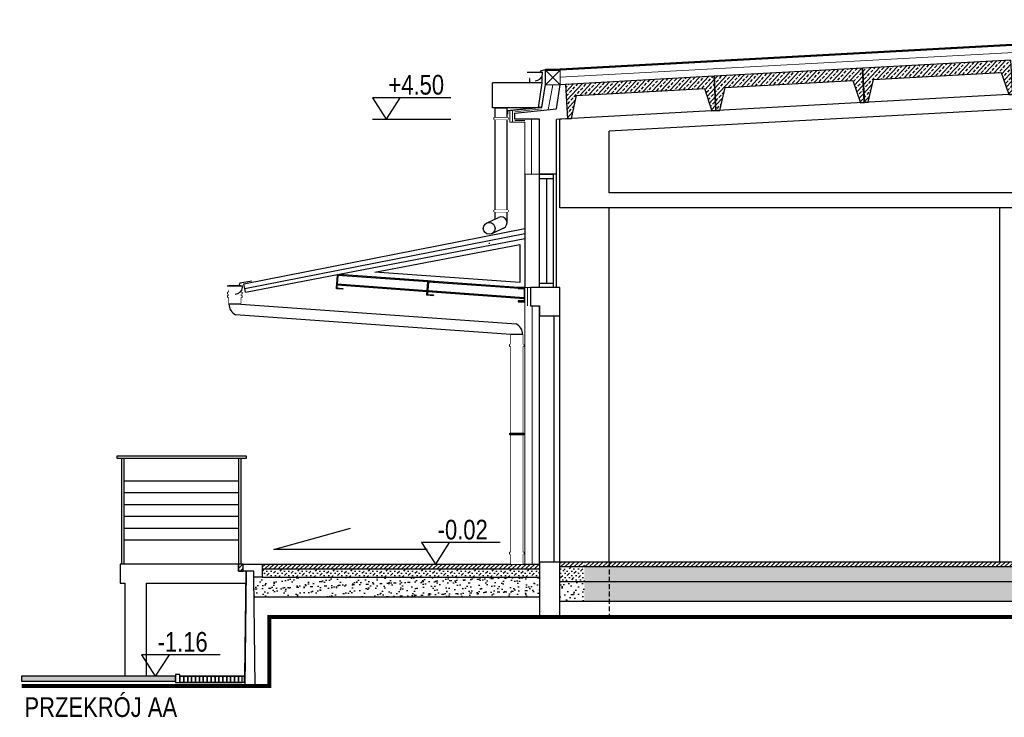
# Model space of a CAD drawing. Header units: millimetres. Extents: x 31144 to 89436, y 19352 to 26645.
# Tile 11 of 16: x 61534 to 62534, y 25890 to 26599. Entities that reach past the tile are written whole.
import ezdxf

# ---------------------------------------------------------------- set-up
doc = ezdxf.new("R2010")
doc.units = ezdxf.units.MM
doc.header["$MEASUREMENT"] = 0
for name, pattern in [('DASHED', [0.75, 0.5, -0.25]), ('DASHEDX2', [38.1, 25.4, -12.7]), ('Kreska', [3, 1.5, -1.5])]:
    doc.linetypes.add(name, pattern=pattern)
for name, color, linetype in [('_HSA_HATCH_WYPEŁNIENIA_PRZEGRÓD', 205, 'Continuous'), ('_HSA_IZOLACJE', 181, 'Continuous'), ('_HSA_KOTY', 252, 'Continuous'), ('_HSA_OPIS', 43, 'Continuous'), ('_HSA_PRZERYWANE', 153, 'DASHEDX2'), ('_HSA_STOLARKA_ZEWNĘTRZNA', 132, 'Continuous'), ('_HSA_WIDOKOWE', 1, 'Continuous'), ('_HSA_WIDOKOWE_CIENKIE', 8, 'Continuous'), ('_HSA_ŚCIANY_CIENKIE', 2, 'Continuous'), ('_HSA_ŚCIANY_KONSTRUKCYJNE', 3, 'Continuous'), ('_HSA_ŚCIANY_MUROWANE', 4, 'Continuous')]:
    doc.layers.add(name, color=color, linetype=linetype)
doc.layers.add('_HSA_IZOLACJA_TERMICZNA', color=2, linetype='Continuous', lineweight=5)
doc.layers.add('A-sciany', color=254, linetype='Continuous', lineweight=30)
doc.layers.add('_HSA_POMOC', color=120, linetype='Continuous', plot=False)
doc.styles.add('ARIAL', font='arial.ttf')
doc.styles.add('ARIAL_100', font='Arial.ttf', dxfattribs={"width": 0.8, "height": 20})
doc.linetypes.add('BATTING', pattern='A,0.00254,-2.54,[134,ltypeshp.shx,S=2.54,R=0,X=-2.54,Y=0],-5.08,[134,ltypeshp.shx,S=2.54,R=180,X=2.54,Y=0],-2.54', length=10.16254)
pattern_1 = [(45, (-4435.392, 20825.3568), (2.24506403, 6.73519209), [3.175, -3.175, 0, -3.175, 0, -3.175])]
pattern_2 = [(43.827, (0, 0), (-4.39727, 4.5811), []), (43.827, (4.489, -0.092), (-4.39727, 4.5811), [3.175, -1.5875])]

# ---------------------------------------------------------------- blocks, each defined once
blk = doc.blocks.new('*U8455')
for points in [[(-6, 0), (6, 0), (6, -18.7), (-6, -18.7)], [(-7, -8.7), (7, -8.7), (7, -6.7), (-7, -6.7)], [(-7, -12), (7, -12), (7, -10), (-7, -10)]]:
    blk.add_lwpolyline(points, close=True)
blk.add_wipeout([(-6, 0), (6, 0), (6, -18.7), (-6, -18.7)])
blk.add_wipeout([(-7, -6.7), (7, -6.7), (7, -8.7), (-7, -8.7)])
blk.add_wipeout([(-7, -10), (7, -10), (7, -12), (-7, -12)])
blk = doc.blocks.new('*U8465')
at = {"layer": '_HSA_HATCH_WYPEŁNIENIA_PRZEGRÓD', "ltscale": 10, "transparency": 33554687}
h = blk.add_hatch(dxfattribs=at)
h.set_pattern_fill('ANSI33', color=252, angle=-1.173)
h.set_pattern_definition(pattern_2)
h.paths.add_polyline_path([(10.5, 23), (140.5, 23), (147, 0), (151, 0), (151, 35), (0, 35), (0, 0), (4, 0), (10.5, 23)], is_closed=False)
at = {"color": 252, "ltscale": 10}
blk.add_lwpolyline([(4, 0), (10.5, 23), (140.5, 23), (147, 0), (151, 0), (151, 35), (0, 35), (0, 0), (4, 0)], dxfattribs=at)
blk = doc.blocks.new('*U8466')
at = {"layer": '_HSA_HATCH_WYPEŁNIENIA_PRZEGRÓD', "ltscale": 10, "transparency": 33554687}
h = blk.add_hatch(dxfattribs=at)
h.set_pattern_fill('ANSI33', color=252, angle=-1.173)
h.set_pattern_definition(pattern_2)
h.paths.add_polyline_path([(10.5, 23), (140.5, 23), (147, 0), (151, 0), (151, 35), (0, 35), (0, 0), (4, 0), (10.5, 23)], is_closed=False)
at = {"color": 252, "ltscale": 10}
blk.add_lwpolyline([(4, 0), (10.5, 23), (140.5, 23), (147, 0), (151, 0), (151, 35), (0, 35), (0, 0), (4, 0)], dxfattribs=at)
blk = doc.blocks.new('*U8467')
at = {"layer": '_HSA_HATCH_WYPEŁNIENIA_PRZEGRÓD', "ltscale": 10, "transparency": 33554687}
h = blk.add_hatch(dxfattribs=at)
h.set_pattern_fill('ANSI33', color=252, angle=-1.173)
h.set_pattern_definition(pattern_2)
h.paths.add_polyline_path([(10.5, 23), (140.5, 23), (147, 0), (151, 0), (151, 35), (0, 35), (0, 0), (4, 0), (10.5, 23)], is_closed=False)
at = {"color": 252, "ltscale": 10}
blk.add_lwpolyline([(4, 0), (10.5, 23), (140.5, 23), (147, 0), (151, 0), (151, 35), (0, 35), (0, 0), (4, 0)], dxfattribs=at)
blk = doc.blocks.new('*U8468')
at = {"layer": '_HSA_IZOLACJE', "color": 252, "linetype": 'Kreska', "ltscale": 5, "const_width": 1}
blk.add_lwpolyline([(0, 0.5), (913.3, 0.5)], dxfattribs=at)
at = {"layer": '_HSA_IZOLACJE', "color": 252}
for points in [[(0, 1), (913.3, 1)], [(0, 0), (913.3, 0)]]:
    blk.add_lwpolyline(points, dxfattribs=at)
blk = doc.blocks.new('*U8470')
at = {"layer": '_HSA_IZOLACJE', "color": 252, "linetype": 'Kreska', "ltscale": 5, "const_width": 1}
blk.add_lwpolyline([(0, 0.5), (15.1, 0.5)], dxfattribs=at)
at = {"layer": '_HSA_IZOLACJE', "color": 252}
for points in [[(0, 1), (15.1, 1)], [(0, 0), (15.1, 0)]]:
    blk.add_lwpolyline(points, dxfattribs=at)
blk = doc.blocks.new('A$C0ff530e9')
at = {"color": 252}
blk.add_wipeout([(15.8, 0), (15.7, 0), (15.6, 0), (15.6, -0.1), (15.5, -0.1), (15.5, -0.1), (15.5, -0.1), (15.4, -0.1), (15.4, -0.1), (15.4, -0.1), (15.4, -0.2), (15.3, -0.2), (15.3, -0.2), (15.3, -0.2), (15.2, -0.3), (15.2, -0.3), (15.2, -0.3), (15.2, -0.3), (15.2, -0.4), (15.1, -0.4), (15.1, -0.4), (15.1, -0.4), (15.1, -0.5), (15.1, -0.5), (15.1, -0.5), (15.1, -0.5), (15.1, -0.5), (15.1, -0.5), (15, -0.6), (15, -0.6), (15, -0.7), (15, -0.7), (15, -0.8), (15, -0.8), (14.9, -1.8), (14.9, -2), (14.9, -2.4), (14.8, -2.5), (14.8, -2.7), (14.7, -2.9), (14.7, -3.1), (14.6, -3.3), (14.5, -3.5), (14.5, -3.8), (14.4, -4), (14.3, -4.2), (14.2, -4.4), (14.1, -4.6), (14, -4.8), (13.8, -5), (13.6, -5.3), (13.4, -5.6), (13.2, -5.8), (13, -6.1), (12.8, -6.3), (12.5, -6.6), (12.1, -6.9), (11.9, -7.1), (11.5, -7.3), (11.3, -7.5), (11, -7.6), (10.7, -7.8), (10.3, -7.9), (9.9, -8.1), (9.4, -8.2), (9, -8.3), (8.8, -8.4), (8.4, -8.4), (8, -8.5), (7.7, -8.5), (7.5, -8.5), (7.5, -8.5), (7.1, -8.5), (6.8, -8.5), (6.5, -8.4), (6.3, -8.4), (6, -8.4), (5.6, -8.3), (5.4, -8.2), (5.2, -8.2), (5, -8.1), (4.7, -8), (4.5, -7.9), (4.2, -7.7), (3.9, -7.6), (3.6, -7.4), (3.4, -7.3), (3.1, -7.1), (2.8, -6.9), (2.6, -6.7), (2.5, -6.6), (2.2, -6.4), (2.1, -6.2), (1.9, -6), (1.8, -5.9), (1.6, -5.7), (1.5, -5.5), (1.3, -5.3), (1.2, -5.1), (1, -4.8), (0.9, -4.6), (0.7, -4.2), (0.5, -3.9), (0.4, -3.7), (0.3, -3.3), (0.3, -3.1), (0.2, -2.9), (0.1, -2.6), (0.1, -2.5), (0.1, -2.2), (0, -2.1), (0, -1.8), (0, -1.7), (0, -1.7), (0, -0.5), (0, -0.3), (0, -0.2), (0, -0.1), (0, -0.1), (0, 0), (0, 0)], dxfattribs=at)
blk.add_line((15.8, 0), (0, 0), dxfattribs=at)
blk.add_lwpolyline([(7.5, -8.5, -0.380516), (0, -1.8), (0, 0)], format="xyb", dxfattribs=at)
blk = doc.blocks.new('KOTA')
for p in [(-28, 43.4), (28, 43.4)]:
    blk.add_line(p, (0, 0))
blk.add_lwpolyline([(131.6, 43.4), (-28, 43.4)])
at = {"style": 'ARIAL', "width": 0.8}
blk.add_attdef('0000', (4.6, 49.9), '', height=40, dxfattribs=at)
blk = doc.blocks.new('*U8472')
for points in [[(-6, 0), (6, 0), (6, -233.2), (-6, -233.2)], [(-7, -12), (7, -12), (7, -10), (-7, -10)], [(-7, -223.2), (7, -223.2), (7, -221.2), (-7, -221.2)]]:
    blk.add_lwpolyline(points, close=True)
blk.add_wipeout([(-6, 0), (6, 0), (6, -233.2), (-6, -233.2)])
for points in [[(-7, -10), (7, -10), (7, -12), (-7, -12)], [(-7, -100), (7, -100), (7, -102), (-7, -102)], [(-7, -221.2), (7, -221.2), (7, -223.2), (-7, -223.2)]]:
    blk.add_wipeout(points)
blk.add_lwpolyline([(-7, -102), (7, -102), (7, -100), (-7, -100)], close=True)
blk = doc.blocks.new('A$C2e3f5ed8')
blk.add_wipeout([(12, 0), (0, 0), (-279.8, 20.2), (-280.4, 20.5), (-281.1, 20.9), (-281.6, 21.3), (-282.1, 21.7), (-282.5, 21.9), (-282.7, 22.2), (-283, 22.4), (-283.4, 22.9), (-283.8, 23.2), (-284, 23.5), (-284.2, 23.8), (-284.4, 24), (-284.6, 24.3), (-284.8, 24.6), (-284.9, 24.8), (-285.1, 25.2), (-285.3, 25.6), (-285.5, 25.9), (-285.7, 26.3), (-285.9, 26.8), (-286, 27.2), (-286.1, 27.5), (-286.1, 27.5), (-286.2, 27.8), (-286.2, 28), (-286.3, 28.3), (-286.3, 28.3), (-286.4, 28.7), (-286.5, 29), (-286.5, 29.3), (-286.5, 29.5), (-286.6, 29.7), (-286.6, 30), (-286.6, 30.3), (-286.6, 30.6), (-286.6, 30.8), (-286.6, 31), (-274.6, 31), (5.2, 10.8), (5.7, 10.6), (6, 10.4), (6.7, 9.9), (6.7, 9.9), (7.3, 9.5), (7.6, 9.3), (7.6, 9.3), (7.8, 9.2), (8, 9), (8.2, 8.8), (8.3, 8.7), (8.4, 8.5), (8.6, 8.4), (8.7, 8.2), (8.9, 8.1), (9.1, 7.9), (9.2, 7.7), (9.5, 7.4), (9.7, 7.1), (9.9, 6.8), (10, 6.6), (10.2, 6.4), (10.3, 6.2), (10.4, 5.9), (10.5, 5.7), (10.6, 5.6), (10.8, 5.3), (10.9, 5.1), (10.9, 4.9), (11, 4.8), (11.1, 4.5), (11.2, 4.3), (11.4, 3.7), (11.5, 3.4), (11.6, 3.2), (11.7, 2.9), (11.7, 2.7), (11.8, 2.3), (11.9, 1.9), (11.9, 1.5), (11.9, 1.3), (12, 1.1), (12, 0.8), (12, 0.6), (12, 0.4), (12, 0.2)])
for p, q in [((-274.6, 31), (-286.6, 31)), ((-274.6, 31), (5.2, 10.8)), ((0, 0), (-279.8, 20.2)), ((12, 0), (0, 0))]:
    blk.add_line(p, q)
for centre, start, end in [((-274.6, 31), 180, 244.4548), ((0, 0), 0, 64.4548)]:
    blk.add_arc(centre, 12, start, end)
blk = doc.blocks.new('*U8473')
at = {"layer": '_HSA_POMOC'}
for p, q in [((-12.6, -137.6), (-11.6, -137.6)), ((-12.1, -137.1), (-12.1, -138.1))]:
    blk.add_line(p, q, dxfattribs=at)
blk.add_wipeout([(-6, 0), (6, 0), (6, -116.9), (6, -117.3), (5.9, -117.7), (5.9, -118.1), (5.8, -118.5), (5.7, -118.9), (5.5, -119.3), (5.3, -119.8), (5.1, -120.1), (4.9, -120.4), (4.6, -120.8), (4.4, -121), (4, -121.4), (3.7, -121.6), (3.4, -121.9), (3.1, -122.1), (2.7, -122.3), (2.6, -122.4), (-9.5, -128), (-9.8, -128.2), (-10.3, -128.3), (-10.7, -128.5), (-11.2, -128.5), (-11.6, -128.6), (-12.1, -128.6), (-12.6, -128.6), (-13, -128.6), (-13.6, -128.4), (-13.9, -128.3), (-14.2, -128.2), (-14.7, -128), (-14.9, -127.9), (-15.2, -127.7), (-15.6, -127.5), (-15.8, -127.3), (-16.1, -127.1), (-16.3, -126.9), (-16.6, -126.6), (-16.8, -126.3), (-17.1, -126), (-17.3, -125.6), (-17.4, -125.3), (-17.6, -125), (-17.7, -124.7), (-17.8, -124.4), (-17.9, -124.1), (-18, -123.7), (-18.1, -123.4), (-18.1, -123), (-18.1, -122.6), (-18.1, -122.4), (-18.1, -122), (-18, -121.6), (-18, -121.3), (-17.8, -120.9), (-17.7, -120.6), (-17.6, -120.2), (-17.5, -120), (-17.3, -119.6), (-17, -119.2), (-16.9, -119), (-16.6, -118.7), (-16.4, -118.5), (-16.1, -118.2), (-16, -118), (-15.8, -117.9), (-15.5, -117.7), (-15.2, -117.5), (-15.1, -117.4), (-14.9, -117.3), (-14.9, -117.3), (-6, -113.1)])
for p, q in [((-6, 0), (6, 0)), ((6, -116.9), (6, 0)), ((-6, -113.1), (-6, 0)), ((-14.7, -117.2), (-2.6, -111.5)), ((2.6, -122.4), (-9.5, -128))]:
    blk.add_line(p, q)
for points in [[(-7, -10), (7, -10), (7, -12), (-7, -12)], [(-7, -103.9), (7, -103.9), (7, -105.9), (-7, -105.9)]]:
    blk.add_lwpolyline(points, close=True)
blk.add_circle((-12.1, -122.6), 6)
blk.add_arc((0, -116.9), 6, 295.1878, 115.1878)
for points in [[(-7, -12), (-7, -10), (7, -10), (7, -12)], [(-7, -105.9), (-7, -103.9), (7, -103.9), (7, -105.9)]]:
    blk.add_wipeout(points)

msp = doc.modelspace()

# ---------------------------------------------------------------- hatches: boundary and pattern name
at = {"layer": '_HSA_HATCH_WYPEŁNIENIA_PRZEGRÓD'}
h = msp.add_hatch(dxfattribs=at)
h.set_pattern_fill('ANSI31', color=252, style=0)
h.set_pattern_definition([(45, (-4435.392, 20825.3568), (-2.24506403, 2.24506403), [])])
h.paths.add_polyline_path([(61760.9, 26045.5), (61756.1, 26045.5), (61756.1, 26038.4), (61760.9, 26038.4)])
h = msp.add_hatch(dxfattribs=at)
h.set_pattern_fill('ANSI31', color=252, style=0)
h.set_pattern_definition([(45, (29961.9707, 14231.9506), (-2.24506403, 2.24506403), [])])
h.paths.add_polyline_path([(62062.1, 26045.5), (61780.2, 26045.5), (61780.2, 26040.5), (62062.1, 26040.5)])
h = msp.add_hatch(dxfattribs=at)
h.set_pattern_fill('ANSI31', color=252, style=0)
h.set_pattern_definition([(45, (62094.7676, 26044.8277), (-2.2451, 2.2451), [])])
h.paths.add_polyline_path([(62107.8, 26047.5), (62082.8, 26047.5), (62082.8, 26042.5), (62107.8, 26042.5)])
h = msp.add_hatch(dxfattribs=at)
h.set_pattern_fill('ANSI31', color=252, style=0)
h.set_pattern_definition([(45, (32700.7983, 14231.9506), (-2.24506403, 2.24506403), [])])
h.paths.add_polyline_path([(63907.7, 26047.5), (62107.8, 26047.5), (62107.8, 26042.5), (63907.7, 26042.5)])
h = msp.add_hatch(dxfattribs=at)
h.set_pattern_fill('MUDST', color=252, scale=0.5, angle=45, style=0)
h.set_pattern_definition(pattern_1)
h.paths.add_polyline_path([(62062.1, 26040.5), (61780.2, 26040.5), (61780.2, 26032.2), (62062.1, 26032.2)])
h = msp.add_hatch(dxfattribs=at)
h.set_pattern_fill('MUDST', color=252, scale=0.5, angle=45, style=0)
h.set_pattern_definition(pattern_1)
h.paths.add_polyline_path([(62107.8, 26042.5), (62082.8, 26042.5), (62082.8, 26027.5), (62107.8, 26027.5)])
h = msp.add_hatch(dxfattribs=at)
h.set_pattern_fill('MUDST', color=252, scale=0.5, angle=45, style=0)
h.set_pattern_definition(pattern_1)
h.paths.add_polyline_path([(63907.7, 26042.5), (62107.8, 26042.5), (62107.8, 26027.5), (63907.7, 26027.5)])
h = msp.add_hatch(dxfattribs=at)
h.set_pattern_fill('AR-SAND', color=252, scale=0.2, angle=45, style=0)
h.set_pattern_definition([(82.5, (29961.971, 14231.9506), (-7.147627, 6.6950698), [0, -7.7216, 0, -8.636, 0, -8.255]), (52.5, (29961.971, 14231.95), (-3.7802186, 16.494657), [0, -4.1656, 0, -6.9596, 0, -2.667]), (12.5, (29957.552, 14227.532), (11.1659965, 11.2066462), [0, -2.54, 0, -9.144, 0, -11.938]), (2.5, (29957.552, 14227.532), (7.645622, 13.9510156), [0, -1.27, 0, -5.9944, 0, -6.858])])
h.paths.add_polyline_path([(62062.1, 26032.2), (61780.2, 26032.2), (61771.9, 26032.2), (61772.2, 26012.2), (62062.1, 26012.2)])
h = msp.add_hatch(dxfattribs=at)
h.set_pattern_fill('AR-SAND', color=252, scale=0.2, angle=45, style=0)
h.set_pattern_definition([(82.5, (62099.0305, 26019.043), (-7.1476, 6.695), [0, -7.7216, 0, -8.636, 0, -8.255]), (52.5, (62099.03, 26019.043), (-3.78, 16.495), [0, -4.1656, 0, -6.9596, 0, -2.667]), (12.5, (62094.612, 26014.625), (11.166, 11.2066), [0, -2.54, 0, -9.144, 0, -11.938]), (2.5, (62094.612, 26014.625), (7.646, 13.951), [0, -1.27, 0, -5.9944, 0, -6.858])])
h.paths.add_polyline_path([(62107.8, 26027.5), (62082.8, 26027.5), (62082.8, 26007.5), (62107.8, 26007.5)])
h = msp.add_hatch(dxfattribs=at)
h.set_pattern_fill('AR-SAND', color=252, scale=0.2, angle=45, style=0)
h.set_pattern_definition([(82.5, (32700.798, 14231.9506), (-7.147627, 6.6950698), [0, -7.7216, 0, -8.636, 0, -8.255]), (52.5, (32700.798, 14231.95), (-3.7802186, 16.494657), [0, -4.1656, 0, -6.9596, 0, -2.667]), (12.5, (32696.38, 14227.532), (11.1659965, 11.2066462), [0, -2.54, 0, -9.144, 0, -11.938]), (2.5, (32696.38, 14227.532), (7.645622, 13.9510156), [0, -1.27, 0, -5.9944, 0, -6.858])])
h.paths.add_polyline_path([(63907.7, 26027.5), (62107.8, 26027.5), (62107.8, 26007.5), (63907.7, 26007.5)])
at = {"layer": '_HSA_WIDOKOWE', "ltscale": 10}
h = msp.add_hatch(color=252, dxfattribs=at)
h.dxf.hatch_style = 1
h.paths.add_polyline_path([(61692.3, 25926.5), (61692.3, 25931.5), (61535.9, 25931.5), (61535.9, 25926.5), (61692.3, 25926.5)], is_closed=False)

# ---------------------------------------------------------------- linework, layer by layer
at = {"layer": '_HSA_IZOLACJA_TERMICZNA', "color": 252, "ltscale": 0.06}
for p, q in [((62079, 26547.3), (62995.3, 26597.5)), ((62068.2, 26547.3), (62083.2, 26532.5)), ((62068.2, 26532.5), (62083.2, 26547.3)), ((62064.4, 26509.5), (62068.2, 26532.8)), ((62032.1, 26506), (62064.4, 26509.5)), ((62032.1, 26494.5), (62032.1, 26506)), ((62047.1, 26494.5), (62032.1, 26494.5)), ((62047.1, 26441.5), (62047.1, 26494.5)), ((62062.1, 26441.5), (62047.1, 26441.5)), ((62047.1, 26326.5), (62052.8, 26326.5)), ((62047.1, 26326.5), (62047.1, 26045.5))]:
    msp.add_line(p, q, dxfattribs=at)
at = {"layer": '_HSA_IZOLACJA_TERMICZNA', "color": 252, "linetype": 'BATTING', "ltscale": 0.06}
for p, q in [((62082.9, 26540), (62995.3, 26590)), ((62070.8, 26507.1), (62075.6, 26532.5)), ((62034.6, 26494.5), (62034.6, 26506.3)), ((62037.1, 26505), (62064.1, 26507.9)), ((62047.1, 26496), (62037.1, 26496)), ((62054.1, 26441.5), (62054.1, 26497.5)), ((62050, 26307.8), (62050, 26326.5)), ((62054.6, 26307.8), (62054.6, 26045.5))]:
    msp.add_line(p, q, dxfattribs=at)
at = {"layer": '_HSA_IZOLACJA_TERMICZNA', "color": 252}
msp.add_lwpolyline([(62068.2, 26532.5), (62083.2, 26532.5), (62083.2, 26547.3), (62068.2, 26547.3)], close=True, dxfattribs=at)
at = {"layer": '_HSA_KOTY', "color": 252}
msp.add_line((61892.3, 26497.5), (61972.1, 26497.5), dxfattribs=at)
at = {"layer": '_HSA_OPIS', "color": 252}
msp.add_lwpolyline([(61948, 26060.3), (61792, 26060.3), (61870, 26081.8)], dxfattribs=at)
at = {"layer": '_HSA_PRZERYWANE', "color": 252, "const_width": 4}
msp.add_lwpolyline([(61535.9, 25921.6), (61787.6, 25921.6), (61787.6, 25991.6), (64048.9, 25991.6)], dxfattribs=at)
at = {"layer": '_HSA_STOLARKA_ZEWNĘTRZNA', "color": 252}
msp.add_line((62069.1, 26437), (62069.1, 26330.9), dxfattribs=at)
for points in [[(62062.1, 26441.5), (62076.1, 26441.5), (62076.1, 26326.5), (62062.1, 26326.5)], [(62076.1, 26437), (62062.1, 26437), (62062.1, 26441.5), (62076.1, 26441.5)], [(62076.1, 26326.5), (62062.1, 26326.5), (62062.1, 26330.9), (62076.1, 26330.9)]]:
    msp.add_lwpolyline(points, close=True, dxfattribs=at)
at = {"layer": '_HSA_WIDOKOWE', "color": 252, "ltscale": 10}
for p, q in [((62047.1, 26441.5), (62047.1, 26326.5)), ((62079.4, 26326.5), (62079.4, 26441.5)), ((62132.8, 26047.5), (62132.8, 26407.5)), ((61894.9, 26342), (62042.1, 26370.3)), ((62042.1, 26370.3), (62042.1, 26331.4)), ((61948.6, 26332.1), (61857.3, 26338.7)), ((61948.7, 26333.1), (61863.4, 26339.2)), ((62042.1, 26331.4), (61894.9, 26342)), ((61947.9, 26322.1), (61856.5, 26328.7)), ((61948, 26323.1), (61856.6, 26329.7)), ((62046.6, 26325), (61949.2, 26332)), ((62040.5, 26326.5), (61955.3, 26332.6)), ((62046.6, 26315), (61948.4, 26322.1)), ((62046.6, 26316), (61948.5, 26323.1)), ((62082.8, 26047.5), (62082.8, 26297.5)), ((61692.3, 25931.5), (61692.3, 25925.5)), ((61762.3, 25931.5), (61696.7, 25931.5))]:
    msp.add_line(p, q, dxfattribs=at)
for points in [[(62083.2, 26547.5), (62068, 26547.5), (62068, 26532.6), (62064.2, 26509.6), (62029.5, 26505.9), (62029.5, 26502.6), (62030.2, 26505.2)], [(62083.2, 26547.5), (62068, 26547.5), (62062.7, 26546.1), (62064.5, 26543.2)]]:
    msp.add_lwpolyline(points, dxfattribs=at)
at = {"layer": '_HSA_WIDOKOWE', "color": 252, "linetype": 'DASHED', "ltscale": 10}
msp.add_lwpolyline([(62132.8, 26047.5), (62132.8, 25991.6)], dxfattribs=at)
at = {"layer": '_HSA_WIDOKOWE', "color": 252, "ltscale": 10}
for points in [[(61692.3, 25925.1), (61696.7, 25925.1), (61696.7, 25933.4), (61692.3, 25933.4)], [(61535.9, 25926.5), (61692.3, 25926.5), (61692.3, 25931.5), (61535.9, 25931.5)], [(61696.7, 25931.5), (61762.3, 25931.5), (61762.3, 25925.1), (61696.7, 25925.1)], [(61696.7, 25925.1), (61700.7, 25925.1), (61700.7, 25931.5), (61696.7, 25931.5)], [(61700.7, 25925.1), (61704.6, 25925.1), (61704.6, 25931.5), (61700.7, 25931.5)], [(61704.6, 25925.1), (61708.6, 25925.1), (61708.6, 25931.5), (61704.6, 25931.5)], [(61708.6, 25925.1), (61712.6, 25925.1), (61712.6, 25931.5), (61708.6, 25931.5)], [(61712.6, 25925.1), (61716.5, 25925.1), (61716.5, 25931.5), (61712.6, 25931.5)], [(61716.5, 25925.1), (61720.5, 25925.1), (61720.5, 25931.5), (61716.5, 25931.5)], [(61720.5, 25925.1), (61724.4, 25925.1), (61724.4, 25931.5), (61720.5, 25931.5)], [(61724.4, 25925.1), (61728.4, 25925.1), (61728.4, 25931.5), (61724.4, 25931.5)], [(61728.4, 25925.1), (61732.4, 25925.1), (61732.4, 25931.5), (61728.4, 25931.5)], [(61732.4, 25925.1), (61736.3, 25925.1), (61736.3, 25931.5), (61732.4, 25931.5)], [(61736.3, 25925.1), (61740.3, 25925.1), (61740.3, 25931.5), (61736.3, 25931.5)], [(61740.3, 25925.1), (61744.3, 25925.1), (61744.3, 25931.5), (61740.3, 25931.5)], [(61744.3, 25925.1), (61748.2, 25925.1), (61748.2, 25931.5), (61744.3, 25931.5)], [(61748.2, 25925.1), (61752.2, 25925.1), (61752.2, 25931.5), (61748.2, 25931.5)], [(61752.2, 25925.1), (61756.1, 25925.1), (61756.1, 25931.5), (61752.2, 25931.5)], [(61756.1, 25925.1), (61760.1, 25925.1), (61760.1, 25931.5), (61756.1, 25931.5)], [(61762.3, 25931.5), (61762.3, 25931.5), (61762.3, 25925.6), (61762.3, 25925.6)]]:
    msp.add_lwpolyline(points, close=True, dxfattribs=at)
at = {"layer": '_HSA_WIDOKOWE_CIENKIE', "color": 252, "ltscale": 10}
for p, q in [((62995.3, 26547.5), (62082.8, 26497.5)), ((62051.9, 26541), (62051.9, 26534.3)), ((62064.4, 26542), (62064.4, 26534.3)), ((62995.3, 26532.4), (62132.8, 26485.2)), ((62082.8, 26407.5), (62082.8, 26497.5)), ((62132.8, 26422.5), (62132.8, 26485.2)), ((63857.7, 26422.5), (62132.8, 26422.5)), ((63907.7, 26407.5), (62082.8, 26407.5)), ((62530, 26047.5), (62530, 26407.5))]:
    msp.add_line(p, q, dxfattribs=at)
at = {"layer": '_HSA_WIDOKOWE_CIENKIE', "color": 252}
for p, q in [((61637.7, 26045.5), (61637.7, 26152.7)), ((61639.7, 26152.7), (61639.7, 26045.5)), ((61756.5, 26045.5), (61756.5, 26152.7)), ((61758.5, 26152.7), (61758.5, 26045.5)), ((61756.5, 26129.7), (61640, 26129.7)), ((61756.5, 26117.7), (61640, 26117.7)), ((61756.5, 26105.7), (61640, 26105.7)), ((61756.5, 26093.7), (61640, 26093.7)), ((61756.5, 26081.7), (61640, 26081.7)), ((61756.5, 26069.7), (61640, 26069.7)), ((61760.9, 26045.5), (61635.9, 26045.5)), ((61635.9, 26045.5), (61635.9, 26026)), ((61635.9, 26026), (61640.9, 26026)), ((61640.9, 26026), (61640.9, 25931.5)), ((61662.6, 26026), (61763.9, 26026)), ((61662.6, 25931.5), (61662.6, 26026))]:
    msp.add_line(p, q, dxfattribs=at)
msp.add_lwpolyline([(61632.9, 26155.5), (61763.9, 26155.5), (61763.9, 26152.7), (61632.9, 26152.7)], close=True, dxfattribs=at)
at = {"layer": '_HSA_ŚCIANY_CIENKIE', "color": 252}
for p, q in [((61863.4, 26339.2), (61856.8, 26339.7)), ((61955.3, 26332.6), (61948.7, 26333.1)), ((61760.9, 26045.5), (61780.2, 26045.5)), ((61780.2, 26045.5), (62062.1, 26045.5)), ((61780.2, 26045.5), (61780.2, 26032.2)), ((63907.7, 26047.5), (62082.8, 26047.5)), ((61771.9, 26038.4), (61756.1, 26038.4)), ((61763.6, 26038.4), (61762.3, 25931.5)), ((61764, 26038.4), (61762.7, 25921.6)), ((61771.9, 26032.2), (61771.9, 26038.4)), ((61780.2, 26040.5), (62062.1, 26040.5)), ((63907.7, 26042.5), (62082.8, 26042.5)), ((61780.2, 26032.2), (61771.9, 26032.2)), ((61773.3, 25921.6), (61771.9, 26032.2)), ((61780.2, 26032.2), (62062.1, 26032.2)), ((63907.7, 26027.5), (62082.8, 26027.5)), ((61772.2, 26012.2), (62062.1, 26012.2)), ((63907.7, 26007.5), (62082.8, 26007.5))]:
    msp.add_line(p, q, dxfattribs=at)
for points in [[(61856.7, 26338.9), (61857.3, 26338.8), (61856.3, 26326), (61855.8, 26326)], [(61856.8, 26339.7), (61863.4, 26339.2), (61863.3, 26338.4), (61856.7, 26338.9)], [(61855.8, 26326), (61862.4, 26325.6), (61862.3, 26324.7), (61855.7, 26325.2)], [(61948.6, 26332.2), (61949.2, 26332.2), (61948.2, 26319.4), (61947.7, 26319.4)], [(61948.7, 26333.1), (61955.3, 26332.6), (61955.2, 26331.8), (61948.6, 26332.2)], [(62047.1, 26326.5), (62040.5, 26326.5), (62040.5, 26325.6), (62047.1, 26325.6)], [(62047.1, 26325.6), (62046.6, 26325.6), (62046.6, 26312.8), (62047.1, 26312.8)], [(61947.7, 26319.4), (61954.3, 26318.9), (61954.2, 26318.1), (61947.6, 26318.6)], [(62047.1, 26312.8), (62040.5, 26312.8), (62040.5, 26311.9), (62047.1, 26311.9)], [(61760.9, 26045.5), (61756.1, 26045.5), (61756.1, 26038.4), (61760.9, 26038.4)]]:
    msp.add_lwpolyline(points, close=True, dxfattribs=at)
at = {"layer": '_HSA_ŚCIANY_MUROWANE', "color": 252}
for p, q in [((62079.5, 26508.1), (62083.2, 26532.5)), ((62088.7, 26532.8), (62083.2, 26532.5)), ((62037.1, 26503.5), (62079.5, 26508.1)), ((62037.1, 26497.5), (62037.1, 26503.5)), ((62062.1, 26497.5), (62037.1, 26497.5)), ((62062.1, 26441.5), (62062.1, 26497.5)), ((62090.6, 26497.9), (62079.4, 26497.3)), ((62079.4, 26441.5), (62079.4, 26497.3)), ((62079.4, 26441.5), (62062.1, 26441.5)), ((62062.1, 26047.5), (62062.1, 26307.8)), ((62077.1, 26047.5), (62077.1, 26297.5)), ((62062.1, 26045.5), (62062.1, 26047.5)), ((62062.1, 26047.5), (62062.1, 25991.6)), ((62082.8, 26047.5), (62062.1, 26047.5)), ((62082.8, 25991.6), (62082.8, 26047.5))]:
    msp.add_line(p, q, dxfattribs=at)
msp.add_lwpolyline([(62062.1, 26297.5), (62082.8, 26297.5), (62082.8, 26326.5), (62052.8, 26326.5), (62052.8, 26307.8), (62062.1, 26307.8), (62062.1, 26297.5)], dxfattribs=at)
at = {"layer": 'A-sciany', "color": 252}
msp.add_line((61756.1, 26038.4), (61756.1, 26045.5), dxfattribs=at)

# ---------------------------------------------------------------- block references
at = {"layer": '_HSA_IZOLACJE', "color": 252, "rotation": 3.136544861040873}
msp.add_blockref('*U8468', (62083.3, 26547.6), dxfattribs=at)
at = {"layer": '_HSA_IZOLACJE', "color": 252}
msp.add_blockref('*U8470', (62068.2, 26547.3), dxfattribs=at)
at = {"layer": '_HSA_KOTY', "color": 252, "xscale": 0.5, "yscale": 0.5, "zscale": 0.5}
for p, values in [((61906.3, 26497.5), {'0000': '+4.50'}), ((61956.3, 26045.5), {'0000': '-0.02'}), ((61671.7, 25931.5), {'0000': '-1.16'})]:
    msp.add_blockref('KOTA', p, dxfattribs=at).add_auto_attribs(values)
at = {"layer": '_HSA_WIDOKOWE_CIENKIE', "color": 252, "xscale": -1}
msp.add_blockref('*U8455', (61752.5, 26328.3), dxfattribs=at)
at = {"layer": '_HSA_ŚCIANY_KONSTRUKCYJNE', "color": 252, "rotation": 3.136544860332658}
for name, p in [('*U8465', (62392.2, 26514.4)), ('*U8466', (62241.4, 26506.2)), ('*U8467', (62090.6, 26497.9))]:
    msp.add_blockref(name, p, dxfattribs=at)

# ---------------------------------------------------------------- texts
at = {"layer": '_HSA_OPIS', "color": 252, "insert": (61538.7, 25910.1), "char_height": 20, "attachment_point": 1, "style": 'ARIAL_100'}
msp.add_mtext_dynamic_manual_height_columns('PRZEKRÓJ AA', width=1283.565, gutter_width=100, heights=[0], dxfattribs=at)

# ---------------------------------------------------------------- next in the draw order: linework, layer by layer
at = {"layer": '_HSA_WIDOKOWE', "color": 252, "ltscale": 10}
msp.add_line((61763.3, 26321.7), (62047.1, 26376.4), dxfattribs=at)
at = {"layer": '_HSA_ŚCIANY_CIENKIE', "color": 252}
for p, q in [((61761.6, 26330.1), (62047.1, 26386.5)), ((61762.6, 26325.3), (62047.1, 26381.3)), ((61762.6, 26325.3), (61761.6, 26330.1))]:
    msp.add_line(p, q, dxfattribs=at)
msp.add_lwpolyline([(61769.7, 26332.9), (61757.5, 26330.7), (61756.7, 26328.2)], dxfattribs=at)

# ---------------------------------------------------------------- next in the draw order: block references
at = {"layer": '_HSA_WIDOKOWE_CIENKIE', "color": 252, "xscale": -1}
msp.add_blockref('*U8472', (62039.1, 26278.6), dxfattribs=at)
at = {"layer": '_HSA_ŚCIANY_CIENKIE', "color": 252, "xscale": -1}
msp.add_blockref('A$C0ff530e9', (62065.3, 26545.1), dxfattribs=at)

# ---------------------------------------------------------------- next in the draw order: linework, layer by layer
at = {"layer": '_HSA_WIDOKOWE_CIENKIE', "color": 252, "ltscale": 10}
for points in [[(62064.4, 26534.3), (62014.4, 26534.3)], [(62064.4, 26534.3), (62060.7, 26509.1), (62014.4, 26509.1), (62014.4, 26534.3)]]:
    msp.add_lwpolyline(points, dxfattribs=at)

# ---------------------------------------------------------------- next in the draw order: block references
at = {"layer": '_HSA_WIDOKOWE_CIENKIE', "color": 252}
msp.add_blockref('A$C2e3f5ed8', (62033.1, 26278.6), dxfattribs=at)
at = {"layer": '_HSA_ŚCIANY_CIENKIE', "color": 252, "xscale": -1}
msp.add_blockref('A$C0ff530e9', (61760.4, 26328.3), dxfattribs=at)

# ---------------------------------------------------------------- next in the draw order: linework, layer by layer
at = {"layer": '_HSA_WIDOKOWE', "color": 252, "ltscale": 10}
msp.add_line((61763.3, 26321.7), (61762.6, 26325.3), dxfattribs=at)

# ---------------------------------------------------------------- next in the draw order: block references
at = {"layer": '_HSA_WIDOKOWE_CIENKIE', "color": 252}
msp.add_blockref('*U8473', (62023.1, 26509.1), dxfattribs=at)

doc.saveas('drawing.dxf')
